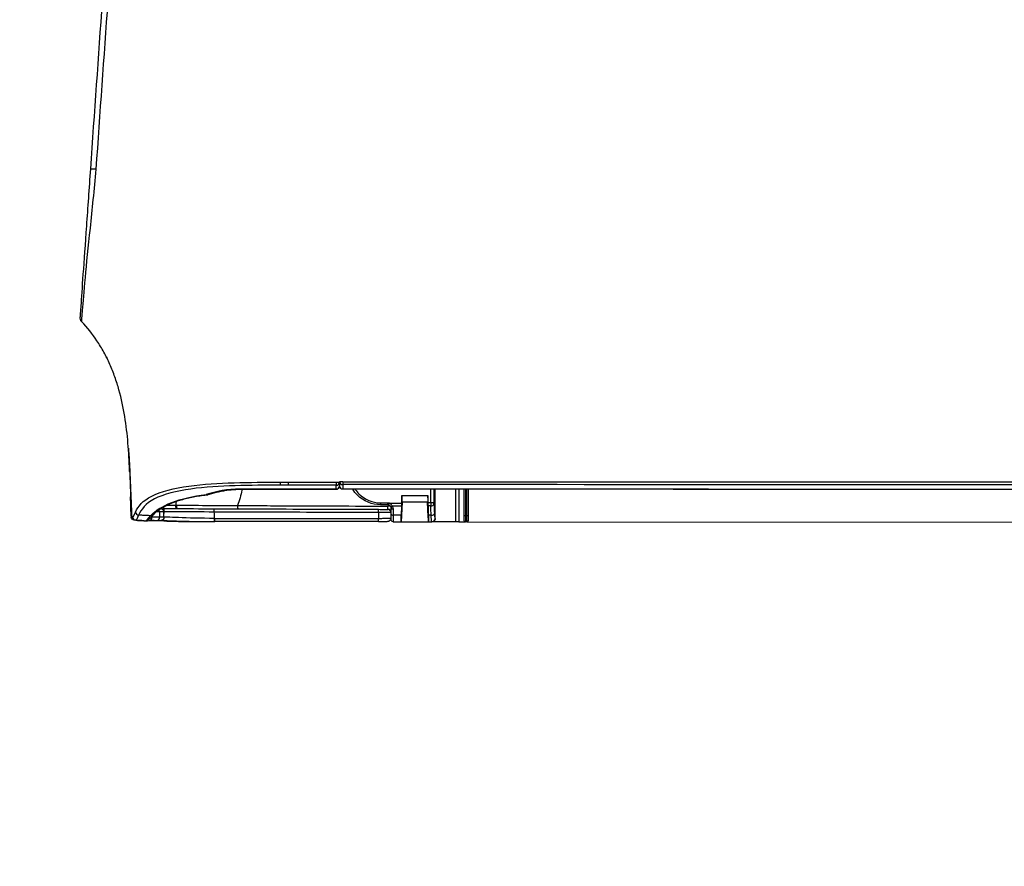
# Model space of a CAD drawing. Header units: millimetres. Extents: x -424979 to 718034, y -72486 to 344972.
# Tile 153 of 256: x 551214 to 551575, y 145026 to 145337. Entities that reach past the tile are written whole.
import ezdxf
from ezdxf.xclip import XClip

# ---------------------------------------------------------------- set-up
doc = ezdxf.new("R2010")
doc.units = ezdxf.units.MM
doc.header["$MEASUREMENT"] = 0
doc.header["$XCLIPFRAME"] = 0
doc.layers.add('IS_KLIM_urządzenia', color=3, linetype='Continuous')
doc.layers.add('Rysunki i obrazki', color=7, linetype='Continuous')
doc.layers.add('SKAN - RZUT_7_0_Nr_pióra__1', color=7, linetype='Continuous', lineweight=13)
picture_1 = doc.add_image_def('image7.tif', size_in_pixel=(14115, 7016))

# ---------------------------------------------------------------- blocks, each defined once
blk = doc.blocks.new('Rysunek_7_7', base_point=(-247133.12, 120862.67))
at = {"layer": 'SKAN - RZUT_7_0_Nr_pióra__1', "color": 7, "lineweight": 13}
image = blk.add_image(picture_1, insert=(-306883.09, 91162.66), size_in_units=(119499.94, 59400.02), dxfattribs=at)
image.set_boundary_path([(-0.5, -0.5), (14114.5, 7015.5)])
blk = doc.blocks.new('G$CFEA986A8')
at = {"layer": 'IS_KLIM_urządzenia', "linetype": 'Continuous'}
for p, q in [((902.57, 201.14), (563.89, 201.26)), ((902.37, 200.15), (902.37, 200.94)), ((902.57, 201.14), (902.77, 201.14)), ((902.57, 201.14), (902.57, 200.15)), ((902.57, 200.15), (902.57, 196.17)), ((902.77, 200.15), (902.57, 200.15)), ((903.79, 201.14), (902.77, 201.14)), ((902.77, 200.15), (902.77, 201.14)), ((902.78, 196.17), (902.77, 200.15)), ((902.97, 200.94), (902.97, 200.15)), ((908.45, 201.14), (907.89, 201.14)), ((912.52, 201.14), (908.47, 201.14)), ((912.52, 201.14), (912.37, 198.14)), ((912.55, 201.14), (912.52, 201.14)), ((913.83, 201.14), (912.55, 201.14)), ((914.13, 200.84), (914.13, 199.99)), ((902.37, 196.17), (902.37, 200.15)), ((902.97, 200.15), (902.98, 196.17)), ((908.01, 200.14), (908.41, 200.14)), ((912.56, 198.77), (912.59, 200.14)), ((912.59, 200.14), (913.83, 200.14)), ((913.83, 199.19), (913.83, 200.14)), ((914.13, 199.99), (914.13, 199.04)), ((921.53, 196.12), (921.53, 196.17)), ((921.53, 195.01), (921.53, 195.46))]:
    blk.add_line(p, q, dxfattribs=at)
at = {"layer": 'IS_KLIM_urządzenia', "linetype": 'Continuous', "extrusion": (0, 0, -1)}
for centre, radius, start, end in [((-902.57, 200.94), 0.2, 0.06, 90), ((-902.77, 200.94), 0.2, 90, 179.94), ((-913.83, 200.84), 0.3, 90, 180), ((-949.35, 200.44), 0.5, 357.7297, 89), ((-914.63, 199.19), 0.8, 328.4419, 0), ((-914.63, 199.04), 0.5, 328.4419, 360), ((-949.38, 199.62), 0.5, 270.2, 357.9509)]:
    blk.add_arc(centre, radius, start, end, dxfattribs=at)
at = {"layer": 'IS_KLIM_urządzenia', "linetype": 'Continuous', "extrusion": (1.00954e-06, -2.82004e-16, 1)}
blk.add_arc((953.43, 198.1, 0), 0.5, 336.3033, 1.7827, dxfattribs=at)
at = {"layer": 'IS_KLIM_urządzenia', "linetype": 'Continuous', "extrusion": (1.60164e-27, -6.12303e-17, -1)}
blk.add_arc((-921.53, 195.67), 0.5, 90, 180, dxfattribs=at)
at = {"layer": 'IS_KLIM_urządzenia', "linetype": 'Continuous'}
blk.add_arc((922.53, 195.67), 0.5, 90, 180, dxfattribs=at)
for centre, major_axis, ratio, start_param, end_param in [((902.57, 200.15), (-0.2, 0), 0.005236, 4.712394, 6.283185), ((902.77, 200.15), (-0.2, 0), 0.005236, 3.141593, 4.712397), ((907.89, 200.64), (0, -0.5), 0.996195, 3.141593, 4.711612), ((916.08, 200.61), (0, -0.5), 0.034873, 3.089201, 4.710644), ((941.09, 200.61), (0, -0.5), 0.034873, 3.089633, 4.710644), ((941.13, 200.61), (0, 0.5), 0.034873, 6.231234, 7.852245), ((949.95, 200.45), (0.009, -0.5), 0.86661, 3.141593, 4.730312), ((950.87, 199.75), (-0.375, 0.331), 0.874767, 5.323694, 7.085331), ((951.12, 200.47), (0.009, -0.5), 0.866632, 3.141593, 4.730968), ((951.61, 200.49), (-0.144, 0.479), 0.997743, 5.938151, 6.276421), ((953.13, 200.41), (0.026, 0.499), 0.9983, 4.780824, 6.283185), ((908.01, 199.89), (-0.499, -0.025), 0.499537, 4.687551, 6.182407), ((908.08, 198.46), (-0.499, -0.025), 0.499537, 4.687551, 6.182407), ((913.83, 199.99), (-0.3, 0), 0.500503, 3.141593, 4.742589), ((913.83, 199.04), (-0.3, 0), 0.500503, 3.141593, 4.742589), ((913.95, 198.62), (-0.256, -0.157), 0.454954, 3.141593, 4.474043), ((914.63, 199.71), (0.5, 0), 0.97477, 3.141593, 4.707041), ((914.65, 199.74), (-0.002, -0.5), 0.988846, 4.715581, 6.283185), ((914.63, 198.74), (0.5, 0), 0.003693, 3.75529, 4.703662), ((916.08, 199.73), (-0.002, -0.5), 0.034879, 4.710765, 6.283185), ((941.17, 199.65), (-0.002, -0.5), 0.034879, 4.710765, 6.283185), ((946.76, 198.64), (0.002, 0.49), 0.738248, 4.644813, 6.283185), ((949.98, 199.62), (-0.002, -0.5), 0.86639, 4.745476, 5.27577), ((952.71, 199.67), (-0.457, 0.203), 0.909388, 3.595277, 5.050644), ((908.08, 198.21), (-0.5, 0), 0.001724, 4.74727, 6.195919), ((914.41, 198.27), (0.084, 0.288), 0.033955, 0, 1.578937), ((914.63, 198.24), (0, -0.3), 0.034873, 3.141593, 4.710644), ((915.73, 198.24), (0, -0.3), 0.034873, 3.141593, 4.710644), ((921.53, 195.67), (-0.5, 0), 0.894842, 3.141593, 4.712389), ((922.53, 195.67), (0.5, 0), 0.910452, 1.566816, 3.141593), ((922.53, 195.67), (0, 0.5), 0.009623, 5.856747, 6.283185), ((937.19, 195.67), (0, 0.5), 0.010876, 5.85437, 6.283185), ((942.41, 196.53), (0.154, -0.476), 0.571177, 2.610999, 3.141593), ((942.41, 196.53), (-0.055, 0.497), 0.256635, 5.838948, 6.28321), ((921.53, 195.01), (-0.5, 0), 0.894842, 3.141593, 4.712389), ((921.53, 195.01), (-0.5, 0), 0.001524, 1.570796, 3.141593), ((922.53, 195.11), (0.5, 0), 0.910238, 1.566572, 3.141593), ((922.53, 195.11), (0.5, 0), 0.001837, 3.141593, 4.717362), ((922.53, 195.11), (0.001, 0.5), 0.004977, 4.710563, 5.856245)]:
    blk.add_ellipse(centre, major_axis=major_axis, ratio=ratio, start_param=start_param, end_param=end_param, dxfattribs=at)
at = {"layer": 'IS_KLIM_urządzenia', "linetype": 'Continuous', "extrusion": (0, 0, -1)}
for centre, major_axis, ratio, start_param, end_param in [((912.44, 199.14), (-0.11, -2), 0.052397, 3.13883, 4.18571), ((913.83, 199.14), (0, -2), 0.005231, 2.094713, 3.141593)]:
    blk.add_ellipse(centre, major_axis=major_axis, ratio=ratio, start_param=start_param, end_param=end_param, dxfattribs=at)
at = {"layer": 'IS_KLIM_urządzenia', "linetype": 'Continuous'}
for points, degree in [([(903.79, 201.14), (903.95, 201.14), (904.1, 201.14), (904.26, 201.14)], 3), ([(903.79, 196.17), (903.79, 197.83), (903.79, 199.49), (903.79, 201.14)], 3), ([(904.26, 201.14), (904.26, 199.49), (904.26, 197.83), (904.26, 196.17)], 3), ([(907.4, 200.64), (907.39, 200.64), (907.39, 200.64), (907.39, 200.64)], 3), ([(907.39, 200.64), (907.39, 199.15), (907.39, 197.66), (907.39, 196.17)], 3), ([(907.88, 201.14), (907.89, 201.14), (907.89, 201.14), (907.89, 201.14)], 3), ([(908.47, 201.14), (908.46, 201.14), (908.45, 201.14), (908.45, 201.14)], 3), ([(908.62, 198.14), (908.57, 199.14), (908.52, 200.14), (908.47, 201.14)], 3), ([(914.13, 200.54), (914.13, 200.36), (914.13, 200.17), (914.13, 199.99)], 3), ([(916.07, 199.74), (916.07, 200.03), (916.07, 200.32), (916.07, 200.62)], 3), ([(916.08, 201.11), (924.42, 201.11), (932.75, 201.11), (941.09, 201.11)], 3), ([(941.07, 200.62), (941.08, 200.62), (941.1, 200.62), (941.11, 200.62)], 3), ([(950.89, 200.21), (949.55, 198.7), (946.42, 197.44), (942.41, 196.99)], 3), ([(948.85, 200.42), (948.86, 200.19), (948.87, 199.97), (948.87, 199.74)], 3), ([(951.64, 200.99), (951.56, 200.97), (951.29, 200.69), (950.89, 200.21)], 3), ([(951.53, 200.98), (951.42, 200.97), (951.28, 200.97), (951.11, 200.97)], 3), ([(951.65, 200.98), (951.47, 200.97)], 1), ([(951.65, 200.99), (951.65, 200.99), (951.64, 200.99), (951.64, 200.99)], 3), ([(951.87, 200.98), (951.87, 200.98), (951.87, 200.98), (951.87, 200.98)], 3), ([(951.88, 200.98), (952.37, 200.96), (952.87, 200.93), (953.37, 200.9)], 3), ([(952.73, 200.13), (952.95, 200.65), (953.08, 200.92), (953.16, 200.91)], 3), ([(953.63, 200.42), (953.55, 200.42), (953.42, 200.17), (953.2, 199.67)], 3), ([(953.38, 200.9), (953.63, 200.89), (953.84, 200.67), (953.85, 200.42)], 3), ([(953.78, 200.42), (953.74, 200.42), (953.73, 200.42), (953.63, 200.42)], 3), ([(908.08, 198.71), (908.2, 198.7), (908.32, 198.69), (908.44, 198.69)], 3), ([(908.41, 200.14), (908.42, 199.66), (908.43, 199.17), (908.44, 198.69)], 3), ([(912.56, 198.77), (913.02, 198.77), (913.48, 198.77), (913.94, 198.77)], 3), ([(914.13, 198.74), (914.13, 198.82), (914.13, 198.91), (914.13, 198.98)], 3), ([(914.65, 199.24), (914.64, 199.24), (914.63, 199.24), (914.63, 199.23)], 3), ([(936.94, 196.3), (937.09, 197.09), (937.3, 197.88), (937.59, 198.66)], 3), ([(937.59, 198.66), (937.59, 198.66), (937.59, 198.66), (937.59, 198.66)], 3), ([(948.88, 199.6), (948.88, 199.6), (949.11, 199.6), (949.55, 199.6)], 3), ([(949.55, 199.6), (949.68, 199.6), (949.82, 199.6), (949.95, 199.6)], 3), ([(953.9, 198.93), (953.92, 198.4), (953.94, 197.87), (953.95, 197.34)], 3), ([(907.58, 196.17), (907.58, 196.85), (907.59, 197.53), (907.59, 198.21)], 3), ([(908.07, 198.21), (908.07, 197.53), (908.07, 196.85), (908.07, 196.17)], 3), ([(908.46, 198.19), (908.33, 198.19), (908.2, 198.2), (908.07, 198.21)], 3), ([(914.4, 198.27), (913.78, 198.27), (913.16, 198.27), (912.54, 198.27)], 3), ([(914.62, 198.24), (914.55, 198.24), (914.47, 198.25), (914.4, 198.27)], 3), ([(914.49, 198.56), (914.54, 198.54), (914.59, 198.54), (914.63, 198.54)], 3), ([(947, 198.6), (946.98, 198.42), (946.96, 198.23), (946.95, 198.04)], 3), ([(947.09, 198.59), (947.05, 198.6), (947.01, 198.6), (946.96, 198.61)], 3), ([(954.08, 193.57), (954.03, 194.82), (953.99, 196.07), (953.96, 197.32)], 3), ([(772.5, 196.17), (822.17, 196.17), (871.85, 196.17), (921.53, 196.17)], 3), ([(922.03, 195.11), (922.03, 195.29), (922.03, 195.48), (922.03, 195.67)], 3), ([(942.26, 197.01), (940.8, 196.54), (939.06, 196.17), (937.19, 196.17)], 3), ([(937.19, 196.13), (939.13, 196.13), (940.91, 196.5), (942.41, 196.99)], 3), ([(942.26, 197.01), (941.32, 196.71), (940.35, 196.47), (939.34, 196.33)], 3), ([(922.03, 195.1), (922.03, 195.07), (922.03, 195.04), (922.03, 195.01)], 3), ([(922.53, 195.56), (924.95, 195.55), (927.37, 195.55), (929.79, 195.53)], 3), ([(929.79, 195.08), (927.37, 195.09), (924.95, 195.1), (922.53, 195.1)], 3), ([(929.79, 195.53), (929.79, 195.45), (929.79, 195.27), (929.79, 195.08)], 3), ([(929.79, 195.53), (930.21, 195.53), (930.63, 195.53), (931.05, 195.53)], 3), ([(931.05, 195.07), (931.04, 195.07), (931.03, 195.07), (931.02, 195.07)], 3), ([(954.08, 193.57), (954.08, 193.49), (954.09, 193.42), (954.09, 193.34)], 3), ([(957.65, 175.95), (957.61, 176.03), (957.57, 176.11), (957.53, 176.2)], 3), ([(961.41, 170.57), (961.6, 170.37), (961.7, 170.09), (961.68, 169.81)], 3), ([(959.21, 147.27), (958, 130.15), (956.79, 113.02), (955.58, 95.9)], 3), ([(956.51, 95.85), (957.7, 112.97), (958.9, 130.09), (960.1, 147.21)], 3)]:
    blk.add_open_spline(points, degree=degree, dxfattribs=at)
for points, knots in [([(904.26, 201.14), (905.3, 201.14), (906.35, 201.14), (907.41, 201.14), (907.42, 201.14), (907.59, 201.14), (907.74, 201.14), (907.88, 201.14)], [0, 0, 0, 0, 0.863472, 0.863472, 0.877231, 0.877231, 1, 1, 1, 1]), ([(907.39, 200.64), (907.39, 200.7), (907.4, 200.75), (907.43, 200.86), (907.46, 200.91), (907.53, 201), (907.57, 201.04), (907.67, 201.09), (907.72, 201.12), (907.81, 201.14), (907.85, 201.14), (907.88, 201.14)], [0, 0, 0, 0, 0.21439, 0.21439, 0.428764, 0.428764, 0.643392, 0.643392, 0.858543, 0.858543, 1, 1, 1, 1]), ([(907.51, 199.89), (907.5, 200.05), (907.49, 200.2), (907.47, 200.42), (907.45, 200.5), (907.43, 200.61), (907.41, 200.64), (907.4, 200.64)], [0, 0, 0, 0, 0.353543, 0.353543, 0.676789, 0.676789, 1, 1, 1, 1]), ([(907.89, 201.14), (907.91, 201.14), (907.92, 201.1), (907.95, 200.95), (907.96, 200.84), (907.99, 200.55), (908, 200.35), (908.01, 200.14)], [0, 0, 0, 0, 0.323073, 0.323073, 0.646292, 0.646292, 1, 1, 1, 1]), ([(908.41, 200.14), (908.41, 200.33), (908.4, 200.51), (908.41, 200.8), (908.41, 200.92), (908.42, 201.09), (908.44, 201.14), (908.45, 201.14)], [0, 0, 0, 0, 0.320954, 0.320954, 0.641904, 0.641904, 1, 1, 1, 1]), ([(916.08, 201.11), (915.92, 201.11), (915.58, 201.11), (915.09, 201.1), (914.76, 201.08), (914.6, 201.05), (914.48, 201.03), (914.36, 200.97), (914.25, 200.87), (914.17, 200.73), (914.13, 200.61), (914.14, 200.54), (914.14, 200.54)], [0, 0, 0, 0, 0.161926, 0.367066, 0.579486, 0.703061, 0.770747, 0.816557, 0.869414, 0.929709, 0.994845, 1, 1, 1, 1]), ([(916.07, 200.62), (915.94, 200.62), (915.82, 200.61), (915.48, 200.61), (915.27, 200.61), (914.89, 200.6), (914.71, 200.59), (914.43, 200.58), (914.32, 200.57), (914.17, 200.56), (914.13, 200.55), (914.13, 200.54)], [0, 0, 0, 0, 0.119883, 0.119883, 0.339691, 0.339691, 0.55974, 0.55974, 0.779888, 0.779888, 1, 1, 1, 1]), ([(941.07, 200.62), (940.74, 200.62), (940.4, 200.62), (938.74, 200.62), (937.41, 200.62), (930.74, 200.62), (925.41, 200.62), (918.74, 200.62), (917.4, 200.62), (916.07, 200.62)], [0, 0, 0, 0, 0.039967, 0.039967, 0.199835, 0.199835, 0.839306, 0.839306, 1, 1, 1, 1]), ([(948.84, 201.02), (948.83, 201.02), (948.3, 201.03), (947.14, 201.07), (945.21, 201.1), (943.52, 201.11), (942.31, 201.11), (941.7, 201.11), (941.39, 201.11), (941.22, 201.11), (941.13, 201.11), (941.09, 201.11)], [0, 0, 0, 0, 0.004945, 0.253708, 0.502472, 0.751236, 0.875618, 0.937809, 0.968905, 0.984452, 1, 1, 1, 1]), ([(941.11, 200.62), (941.11, 200.6), (941.11, 200.58), (941.13, 200.26), (941.14, 199.95), (941.15, 199.65)], [0, 0, 0, 0, 0.050907, 0.050907, 1, 1, 1, 1]), ([(941.11, 200.62), (943.18, 200.61), (945.18, 200.56), (948.02, 200.45), (948.85, 200.42), (948.85, 200.42)], [0, 0, 0, 0, 0.5, 0.5, 1, 1, 1, 1]), ([(949.34, 200.94), (949.35, 200.94), (948.46, 200.96), (945.43, 201.07), (943.32, 201.12), (941.13, 201.11)], [0, 0, 0, 0, 0.5, 0.5, 1, 1, 1, 1]), ([(948.84, 201.02), (949.2, 201), (949.92, 200.98), (950.51, 200.96), (950.78, 200.96), (950.82, 200.96)], [0, 0, 0, 0, 0.463265, 0.920562, 1, 1, 1, 1]), ([(948.85, 200.42), (948.85, 200.42), (948.93, 200.42), (949.2, 200.42), (949.34, 200.43), (949.52, 200.43)], [0, 0, 0, 0, 0.594507, 0.594507, 1, 1, 1, 1]), ([(948.85, 200.42), (948.86, 200.2), (948.87, 199.99), (948.88, 199.72), (948.88, 199.66), (948.88, 199.6)], [0, 0, 0, 0, 0.787839, 0.787839, 1, 1, 1, 1]), ([(949.94, 200.95), (949.78, 200.94), (949.65, 200.94), (949.41, 200.94), (949.34, 200.94), (949.34, 200.94)], [0, 0, 0, 0, 0.405495, 0.405495, 1, 1, 1, 1]), ([(949.52, 200.43), (949.68, 200.43), (949.85, 200.44), (950.24, 200.44), (950.46, 200.45), (950.68, 200.45)], [0, 0, 0, 0, 0.427577, 0.427577, 1, 1, 1, 1]), ([(949.55, 199.6), (949.54, 199.67), (949.54, 199.74), (949.53, 200.01), (949.52, 200.22), (949.52, 200.43)], [0, 0, 0, 0, 0.242772, 0.242772, 1, 1, 1, 1]), ([(951.11, 200.97), (951.05, 200.97), (951, 200.97), (950.61, 200.96), (950.27, 200.95), (949.94, 200.95)], [0, 0, 0, 0, 0.140287, 0.140287, 1, 1, 1, 1]), ([(951.47, 200.97), (951.44, 200.96), (951.35, 200.93), (951.24, 200.85), (951.05, 200.69), (950.79, 200.42), (950.54, 200.13), (950.49, 200.07)], [0, 0, 0, 0, 0.055654, 0.152218, 0.398919, 0.883415, 1, 1, 1, 1]), ([(950.89, 200.21), (951.29, 200.19), (951.68, 200.18), (952.3, 200.15), (952.51, 200.14), (952.73, 200.13)], [0, 0, 0, 0, 0.64643, 0.64643, 1, 1, 1, 1]), ([(951.3, 200.97), (951.33, 200.97), (951.36, 200.97), (951.43, 200.97), (951.47, 200.97), (951.52, 200.97), (951.53, 200.98), (951.53, 200.98)], [0, 0, 0, 0, 0.196485, 0.196485, 0.598241, 0.598241, 1, 1, 1, 1]), ([(953.16, 200.91), (952.82, 200.93), (952.49, 200.95), (951.99, 200.98), (951.82, 200.98), (951.65, 200.99)], [0, 0, 0, 0, 0.665624, 0.665624, 1, 1, 1, 1]), ([(953.16, 200.91), (953.26, 200.91), (953.27, 200.91), (953.35, 200.9), (953.38, 200.9), (953.38, 200.9)], [0, 0, 0, 0, 0.500965, 0.500965, 1, 1, 1, 1]), ([(954.28, 189.89), (954.28, 189.89), (954.28, 189.9), (954.27, 190.02), (954.23, 190.6), (954.14, 191.94), (954.03, 194.22), (953.91, 197.18), (953.82, 199.32), (953.78, 200.42)], [0, 0, 0, 0, 0.003556, 0.013419, 0.063305, 0.179289, 0.407722, 0.697868, 1, 1, 1, 1]), ([(953.85, 200.42), (953.85, 200.42), (953.85, 200.42), (953.85, 200.42), (953.82, 200.42), (953.79, 200.42), (953.79, 200.42), (953.79, 200.42)], [0, 0, 0, 0, 0.184418, 0.184418, 0.99996, 0.99996, 1, 1, 1, 1]), ([(953.85, 200.35), (953.85, 200.35), (953.85, 200.34), (953.85, 200.28), (953.86, 200.2), (953.87, 199.99), (953.87, 199.86), (953.88, 199.58), (953.89, 199.42), (953.9, 199.15), (953.9, 199.04), (953.9, 198.93)], [0, 0, 0, 0, 0.028642, 0.028642, 0.295178, 0.295178, 0.560807, 0.560807, 0.826045, 0.826045, 1, 1, 1, 1]), ([(907.58, 198.46), (907.57, 198.71), (907.56, 198.96), (907.53, 199.44), (907.52, 199.66), (907.51, 199.89)], [0, 0, 0, 0, 0.522709, 0.522709, 1, 1, 1, 1]), ([(908.01, 200.14), (908.02, 199.85), (908.04, 199.56), (908.06, 199.09), (908.07, 198.9), (908.08, 198.71)], [0, 0, 0, 0, 0.604042, 0.604042, 1, 1, 1, 1]), ([(908.07, 198.21), (908.07, 198.21), (908.07, 198.22), (908.07, 198.3), (908.07, 198.39), (908.07, 198.54), (908.08, 198.61), (908.08, 198.68), (908.08, 198.7), (908.08, 198.71)], [0, 0, 0, 0, 0.016895, 0.016895, 0.500026, 0.500026, 0.914477, 0.914477, 1, 1, 1, 1]), ([(908.44, 198.69), (908.44, 198.59), (908.45, 198.48), (908.46, 198.31), (908.46, 198.25), (908.46, 198.19)], [0, 0, 0, 0, 0.648219, 0.648219, 1, 1, 1, 1]), ([(912.54, 198.27), (912.54, 198.38), (912.55, 198.5), (912.55, 198.66), (912.55, 198.72), (912.56, 198.77)], [0, 0, 0, 0, 0.645591, 0.645591, 1, 1, 1, 1]), ([(913.94, 198.77), (913.98, 198.69), (914.02, 198.61), (914.12, 198.47), (914.18, 198.41), (914.3, 198.32), (914.35, 198.29), (914.4, 198.27)], [0, 0, 0, 0, 0.40011, 0.40011, 0.760145, 0.760145, 1, 1, 1, 1]), ([(914.16, 199.74), (914.19, 199.74), (914.26, 199.74), (914.47, 199.74), (914.61, 199.74), (914.94, 199.74), (915.13, 199.74), (915.57, 199.74), (915.82, 199.74), (916.07, 199.74)], [0, 0, 0, 0, 0.243193, 0.243193, 0.486385, 0.486385, 0.729578, 0.729578, 1, 1, 1, 1]), ([(914.49, 198.56), (914.46, 198.57), (914.43, 198.58), (914.36, 198.62), (914.32, 198.65), (914.26, 198.7), (914.24, 198.73), (914.22, 198.76), (914.21, 198.77), (914.21, 198.78)], [0, 0, 0, 0, 0.256779, 0.256779, 0.615768, 0.615768, 0.927089, 0.927089, 1, 1, 1, 1]), ([(914.63, 199.23), (914.63, 199.21), (914.63, 199.19), (914.63, 199.13), (914.63, 199.09), (914.63, 199.01), (914.63, 198.96), (914.63, 198.85), (914.63, 198.8), (914.63, 198.74)], [0, 0, 0, 0, 0.251437, 0.251437, 0.502865, 0.502865, 0.754279, 0.754279, 1, 1, 1, 1]), ([(937.59, 198.66), (937.25, 198.66), (936.92, 198.66), (935.26, 198.67), (933.92, 198.67), (927.26, 198.7), (921.92, 198.72), (915.94, 198.74), (915.28, 198.74), (914.63, 198.74)], [0, 0, 0, 0, 0.043508, 0.043508, 0.217737, 0.217737, 0.914651, 0.914651, 1, 1, 1, 1]), ([(916.08, 199.23), (915.89, 199.24), (915.71, 199.24), (915.38, 199.24), (915.24, 199.24), (914.99, 199.24), (914.89, 199.24), (914.73, 199.24), (914.67, 199.24), (914.65, 199.24)], [0, 0, 0, 0, 0.270422, 0.270422, 0.513615, 0.513615, 0.756808, 0.756808, 1, 1, 1, 1]), ([(916.07, 199.74), (916.4, 199.73), (916.73, 199.73), (918.4, 199.73), (919.73, 199.72), (926.39, 199.7), (931.72, 199.68), (938.42, 199.66), (939.78, 199.65), (941.15, 199.65)], [0, 0, 0, 0, 0.039838, 0.039838, 0.199192, 0.199192, 0.836607, 0.836607, 1, 1, 1, 1]), ([(941.17, 199.15), (940.83, 199.15), (940.5, 199.15), (938.83, 199.16), (937.5, 199.16), (930.84, 199.18), (925.51, 199.2), (918.81, 199.22), (917.45, 199.23), (916.08, 199.23)], [0, 0, 0, 0, 0.039838, 0.039838, 0.199192, 0.199192, 0.836607, 0.836607, 1, 1, 1, 1]), ([(931.05, 195.53), (933.36, 195.52), (935.66, 195.57), (940.26, 195.7), (942.58, 195.82), (946.89, 196.44), (948.95, 196.94), (951.65, 198.37), (952.34, 199.25), (952.73, 200.13)], [0, 0, 0, 0, 0.25, 0.25, 0.5, 0.5, 0.75, 0.75, 1, 1, 1, 1]), ([(953.2, 199.67), (952.8, 198.78), (952.09, 197.91), (949.34, 196.5), (947.25, 196), (942.85, 195.37), (940.48, 195.24), (935.77, 195.12), (933.41, 195.07), (931.05, 195.07)], [0, 0, 0, 0, 0.25, 0.25, 0.5, 0.5, 0.75, 0.75, 1, 1, 1, 1]), ([(937.59, 198.66), (937.59, 198.72), (937.59, 198.77), (937.59, 198.88), (937.59, 198.93), (937.59, 199.02), (937.58, 199.05), (937.58, 199.11), (937.58, 199.14), (937.58, 199.15), (937.58, 199.16), (937.58, 199.16), (937.58, 199.16), (937.58, 199.16)], [0, 0, 0, 0, 0.215384, 0.215384, 0.430768, 0.430768, 0.646164, 0.646164, 0.861588, 0.861588, 0.968092, 0.968092, 1, 1, 1, 1]), ([(947, 198.61), (945.56, 198.61), (943.97, 198.62), (940.8, 198.64), (939.2, 198.65), (937.59, 198.66)], [0, 0, 0, 0, 0.5, 0.5, 1, 1, 1, 1]), ([(941.15, 199.65), (943.21, 199.64), (945.21, 199.62), (948.05, 199.61), (948.88, 199.6), (948.88, 199.6)], [0, 0, 0, 0, 0.5, 0.5, 1, 1, 1, 1]), ([(948.92, 199.12), (948.52, 199.12), (947.86, 199.12), (945.48, 199.13), (943.36, 199.14), (941.17, 199.15)], [0, 0, 0, 0, 0.365319, 0.365319, 1, 1, 1, 1]), ([(950.4, 200.02), (950.34, 199.94), (950.05, 199.6), (949.22, 199.02), (947.89, 198.34), (946.25, 197.76), (944.39, 197.32), (942.98, 197.08), (942.2, 197.02), (942.12, 197.01)], [0, 0, 0, 0, 0.063833, 0.253259, 0.439583, 0.622959, 0.803555, 0.981106, 1, 1, 1, 1]), ([(946.96, 198.61), (946.96, 198.63), (946.96, 198.65), (946.96, 198.69), (946.95, 198.71), (946.95, 198.77), (946.94, 198.81), (946.93, 198.9), (946.91, 198.95), (946.88, 199.03), (946.86, 199.06), (946.82, 199.11), (946.8, 199.12), (946.77, 199.13), (946.77, 199.13), (946.76, 199.13)], [0, 0, 0, 0, 0.079375, 0.079375, 0.152142, 0.152142, 0.308093, 0.308093, 0.533795, 0.533795, 0.744603, 0.744603, 0.955402, 0.955402, 1, 1, 1, 1]), ([(948.9, 198.92), (948.9, 199.03), (948.9, 199.14), (948.89, 199.41), (948.88, 199.57), (948.87, 199.78), (948.87, 199.84), (948.87, 199.9)], [0, 0, 0, 0, 0.306223, 0.306223, 0.782025, 0.782025, 1, 1, 1, 1]), ([(948.87, 199.88), (948.87, 199.82), (948.87, 199.77), (948.88, 199.57), (948.89, 199.41), (948.9, 199.14), (948.9, 199.03), (948.9, 198.92)], [0, 0, 0, 0, 0.200661, 0.200661, 0.688787, 0.688787, 1, 1, 1, 1]), ([(948.9, 198.9), (948.9, 198.95), (948.9, 199), (948.89, 199.17), (948.89, 199.28), (948.88, 199.46), (948.88, 199.53), (948.88, 199.59), (948.88, 199.6), (948.88, 199.6)], [0, 0, 0, 0, 0.111069, 0.111069, 0.444253, 0.444253, 0.778253, 0.778253, 1, 1, 1, 1]), ([(948.89, 199.29), (948.89, 199.28), (948.89, 199.28), (948.89, 199.17), (948.9, 199.05), (948.9, 198.92)], [0, 0, 0, 0, 0.062899, 0.062899, 1, 1, 1, 1]), ([(907.58, 198.46), (907.58, 198.45), (907.58, 198.45), (907.58, 198.41), (907.58, 198.37), (907.59, 198.3), (907.59, 198.25), (907.59, 198.21)], [0, 0, 0, 0, 0.085637, 0.085637, 0.50049, 0.50049, 1, 1, 1, 1]), ([(908.46, 198.19), (908.46, 198.17), (908.46, 198.16), (908.48, 197.81), (908.5, 197.48), (908.52, 197.14)], [0, 0, 0, 0, 0.042191, 0.042191, 1, 1, 1, 1]), ([(908.52, 197.14), (908.51, 197.26), (908.51, 197.37), (908.5, 197.58), (908.5, 197.68), (908.49, 197.86), (908.49, 197.93), (908.5, 198.05), (908.5, 198.09), (908.51, 198.13), (908.51, 198.14), (908.52, 198.14)], [0, 0, 0, 0, 0.215427, 0.215427, 0.43087, 0.43087, 0.646084, 0.646084, 0.860997, 0.860997, 1, 1, 1, 1]), ([(908.52, 198.14), (909.18, 198.14), (909.85, 198.14), (910.52, 198.14), (910.53, 198.14), (911.18, 198.14), (911.83, 198.14), (912.48, 198.14)], [0, 0, 0, 0, 0.504617, 0.504617, 0.508808, 0.508808, 1, 1, 1, 1]), ([(912.48, 197.14), (911.81, 197.14), (911.14, 197.14), (909.82, 197.14), (909.17, 197.14), (908.52, 197.14)], [0, 0, 0, 0, 0.504597, 0.504597, 1, 1, 1, 1]), ([(912.48, 197.14), (912.49, 197.48), (912.51, 197.81), (912.53, 198.18), (912.53, 198.23), (912.54, 198.27)], [0, 0, 0, 0, 0.885108, 0.885108, 1, 1, 1, 1]), ([(912.48, 198.14), (912.48, 198.14), (912.49, 198.12), (912.5, 198.05), (912.5, 197.99), (912.5, 197.85), (912.5, 197.77), (912.5, 197.58), (912.49, 197.47), (912.48, 197.29), (912.48, 197.22), (912.48, 197.14)], [0, 0, 0, 0, 0.215444, 0.215444, 0.430943, 0.430943, 0.645652, 0.645652, 0.859614, 0.859614, 1, 1, 1, 1]), ([(915.72, 198.24), (915.52, 198.24), (915.32, 198.24), (914.96, 198.24), (914.79, 198.24), (914.62, 198.24)], [0, 0, 0, 0, 0.545123, 0.545123, 1, 1, 1, 1]), ([(914.63, 198.54), (914.83, 198.54), (915.03, 198.54), (915.4, 198.54), (915.57, 198.54), (915.73, 198.54)], [0, 0, 0, 0, 0.545123, 0.545123, 1, 1, 1, 1]), ([(919.6, 196.19), (919.44, 196.43), (919.25, 196.66), (918.18, 197.73), (916.97, 198.24), (915.72, 198.24)], [0, 0, 0, 0, 0.192531, 0.192531, 1, 1, 1, 1]), ([(915.73, 198.54), (917.05, 198.54), (918.35, 198), (919.54, 196.8), (919.78, 196.5), (919.98, 196.17)], [0, 0, 0, 0, 0.772238, 0.772238, 1, 1, 1, 1]), ([(947.12, 198.6), (947.11, 198.6), (947.11, 198.6), (947.1, 198.6), (947.1, 198.6), (947.09, 198.6), (947.09, 198.6), (947.09, 198.6), (947.09, 198.6), (947.09, 198.59), (947.09, 198.59), (947.09, 198.59), (947.09, 198.59), (947.09, 198.59)], [0, 0, 0, 0, 0.615634, 0.615634, 0.835116, 0.835116, 0.937229, 0.937229, 0.970666, 0.970666, 0.991316, 0.991316, 1, 1, 1, 1]), ([(948.34, 198.61), (948.2, 198.61), (948.06, 198.61), (947.67, 198.6), (947.43, 198.6), (947.12, 198.6)], [0, 0, 0, 0, 0.367139, 0.367139, 1, 1, 1, 1]), ([(953.96, 197.32), (953.96, 197.33), (953.96, 197.35), (953.95, 197.46), (953.95, 197.55), (953.94, 197.71), (953.94, 197.79), (953.94, 197.89), (953.94, 197.92), (953.94, 197.94)], [0, 0, 0, 0, 0.073533, 0.073533, 0.446951, 0.446951, 0.819136, 0.819136, 1, 1, 1, 1]), ([(953.96, 197.32), (953.96, 197.33), (953.96, 197.35), (953.95, 197.46), (953.95, 197.55), (953.94, 197.71), (953.94, 197.79), (953.94, 197.89), (953.94, 197.92), (953.94, 197.94)], [0, 0, 0, 0, 0.073549, 0.073549, 0.446953, 0.446953, 0.819124, 0.819124, 1, 1, 1, 1]), ([(953.96, 197.32), (953.96, 197.33), (953.96, 197.35), (953.95, 197.46), (953.95, 197.55), (953.94, 197.71), (953.94, 197.79), (953.94, 197.89), (953.94, 197.92), (953.94, 197.94)], [0, 0, 0, 0, 0.07355, 0.07355, 0.446954, 0.446954, 0.819125, 0.819125, 1, 1, 1, 1]), ([(921.53, 196.12), (921.36, 196.12), (921.19, 196.12), (919.69, 196.12), (918.36, 196.12), (911.69, 196.12), (906.36, 196.12), (879.69, 196.12), (858.36, 196.12), (815.52, 196.12), (794.01, 196.12), (772.5, 196.12)], [0, 0, 0, 0, 0.003355, 0.003355, 0.030195, 0.030195, 0.137556, 0.137556, 0.566999, 0.566999, 1, 1, 1, 1]), ([(921.53, 195.46), (921.53, 195.61), (921.53, 195.76), (921.53, 195.98), (921.53, 196.05), (921.53, 196.12)], [0, 0, 0, 0, 0.674854, 0.674854, 1, 1, 1, 1]), ([(937.19, 196.17), (933.26, 196.17), (929.32, 196.17), (924.43, 196.17), (923.48, 196.17), (922.53, 196.17)], [0, 0, 0, 0, 0.804889, 0.804889, 1, 1, 1, 1]), ([(922.53, 196.13), (922.53, 195.99), (922.53, 195.85), (922.53, 195.66), (922.53, 195.61), (922.53, 195.56)], [0, 0, 0, 0, 0.728288, 0.728288, 1, 1, 1, 1]), ([(922.53, 196.13), (922.69, 196.13), (922.86, 196.13), (924.36, 196.13), (925.69, 196.13), (930.41, 196.13), (933.8, 196.13), (937.19, 196.13)], [0, 0, 0, 0, 0.033958, 0.033958, 0.30672, 0.30672, 1, 1, 1, 1]), ([(772.5, 195.46), (778.46, 195.46), (784.43, 195.46), (834.1, 195.46), (877.81, 195.46), (921.53, 195.46)], [0, 0, 0, 0, 0.120088, 0.120088, 1, 1, 1, 1]), ([(917.32, 195.01), (917.22, 195.01), (917.12, 195.01), (911.69, 195.01), (906.36, 195.01), (879.69, 195.01), (858.36, 195.01), (815.52, 195.01), (794.01, 195.01), (772.5, 195.01)], [0, 0, 0, 0, 0.002026, 0.002026, 0.112505, 0.112505, 0.554422, 0.554422, 1, 1, 1, 1]), ([(921.53, 195.01), (921.36, 195.01), (921.19, 195.01), (919.79, 195.01), (918.56, 195.01), (917.32, 195.01)], [0, 0, 0, 0, 0.118862, 0.118862, 1, 1, 1, 1]), ([(931.02, 195.07), (930.61, 195.07), (930.2, 195.07), (929.79, 195.08), (929.79, 195.08), (929.79, 195.08)], [0, 0, 0, 0, 0.999951, 0.999951, 1, 1, 1, 1]), ([(931.05, 195.53), (931.05, 195.5), (931.05, 195.46), (931.05, 195.41), (931.05, 195.4), (931.05, 195.34), (931.05, 195.29), (931.05, 195.19), (931.05, 195.13), (931.05, 195.07)], [0, 0, 0, 0, 0.339646, 0.339646, 0.410746, 0.410746, 0.705373, 0.705373, 1, 1, 1, 1]), ([(954.08, 193.57), (954.09, 193.47), (954.15, 191.99), (954.3, 189.13), (954.78, 185.02), (955.5, 181.64), (956.33, 179), (957.09, 177.07), (958, 175.22), (959.36, 172.98), (960.56, 171.47), (961.41, 170.57)], [0, 0, 0, 0, 0.012305, 0.179842, 0.347379, 0.514916, 0.598685, 0.682453, 0.766222, 0.84999, 1, 1, 1, 1]), ([(961.41, 170.57), (961.41, 170.57), (961.37, 169.97), (961.19, 167.65), (961.06, 165.95), (960.67, 161.68), (960.4, 159.11), (959.8, 153.41), (959.5, 150.38), (959.21, 147.27)], [0, 0, 0, 0, 0.250123, 0.250123, 0.500082, 0.500082, 0.750041, 0.750041, 1, 1, 1, 1]), ([(960.1, 147.21), (960.31, 150.21), (960.51, 153.15), (960.9, 158.69), (961.08, 161.2), (961.37, 165.35), (961.48, 167), (961.64, 169.24), (961.68, 169.81), (961.68, 169.81)], [0, 0, 0, 0, 0.25, 0.25, 0.5, 0.5, 0.75, 0.75, 1, 1, 1, 1]), ([(959.21, 147.27), (959.32, 147.27), (959.43, 147.26), (959.63, 147.24), (959.72, 147.24), (959.88, 147.23), (959.95, 147.22), (960.04, 147.21), (960.07, 147.21), (960.09, 147.21), (960.1, 147.21), (960.1, 147.21)], [0, 0, 0, 0, 0.230435, 0.230435, 0.460869, 0.460869, 0.691304, 0.691304, 0.881057, 0.881057, 1, 1, 1, 1]), ([(959.21, 147.27), (959.21, 147.27), (959.21, 147.27), (959.21, 147.27), (959.21, 147.27), (959.21, 147.27)], [0, 0, 0, 0, 0.629495, 0.629495, 1, 1, 1, 1])]:
    blk.add_open_spline(points, degree=3, knots=knots, dxfattribs=at)

msp = doc.modelspace()

# ---------------------------------------------------------------- block references
at = {"layer": 'IS_KLIM_urządzenia', "xscale": 2.4, "yscale": 2.4, "zscale": 2.4, "rotation": 179.9922287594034}
msp.add_blockref('G$CFEA986A8', (553544.15, 145634.87), dxfattribs=at)
at = {"layer": 'Rysunki i obrazki', "color": 151, "linetype": 'Continuous', "lineweight": 20, "true_color": 0x80c2ff}
ref = msp.add_blockref('Rysunek_7_7', (578150.82, 164030.11), dxfattribs=at)
XClip(ref).set_block_clipping_path([(-306883.0907464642, 91162.6626359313), (-187383.1463020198, 150562.679302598)])

doc.saveas('drawing.dxf')
